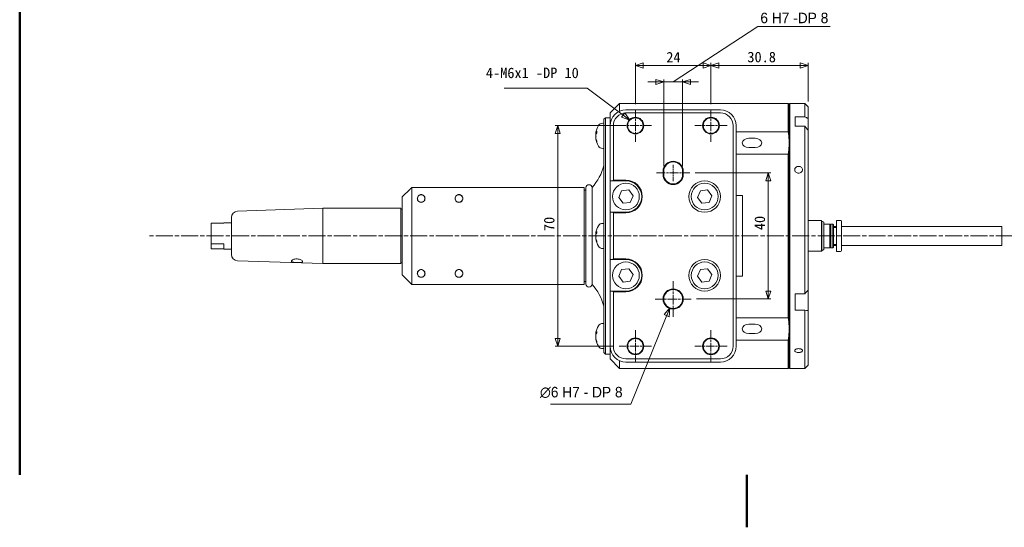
# Model space of a CAD drawing. Header units: millimetres. Extents: x 0 to 495, y 0 to 350.
# Tile 1 of 4: x 17 to 329, y 0 to 161. Entities that reach past the tile are written whole.
import ezdxf

# ---------------------------------------------------------------- set-up
doc = ezdxf.new("R2010")
doc.units = ezdxf.units.MM
doc.header["$LTSCALE"] = 1.666667
doc.linetypes.add('CHAIN', pattern=[0.3543, 0.2362, -0.0295, 0.0591, -0.0295])
doc.layers.get('0').update_dxf_attribs({"lineweight": 18})
for name, color, linetype, lineweight in [('中心線(ISO)', 7, 'CHAIN', 9), ('可見邊線(ISO)', 7, 'Continuous', 9), ('圖框_0', 7, 'Continuous', 50), ('標註(ISO)', 7, 'Continuous', 9)]:
    doc.layers.add(name, color=color, linetype=linetype, lineweight=lineweight)
doc.dimstyles.new('標註', dxfattribs={"dimscale": 1.666667, "dimtxt": 2, "dimasz": 1.5, "dimexe": 0.5, "dimexo": 1, "dimgap": 0.5, "dimtad": 1, "dimdec": 3, "dimrnd": 1e-08, "dimdsep": 46, "dimtxsty": 'Standard', "dimblk": 'Filled-1', "dimcen": 0.09, "dimdle": 5, "dimclrd": 3, "dimclre": 3, "dimclrt": 3, "dimazin": 2, "dimtfac": 1, "dimtdec": 3, "dimtmove": 0, "dimatfit": 3, "dimldrblk": 'Filled-1', "dimfxl": 0, "dimtolj": 1, "dimlwd": 9, "dimlwe": 9, "dimarcsym": 0})
doc.dimstyles.new('標註$7', dxfattribs={"dimscale": 1.666667, "dimtxt": 2, "dimasz": 1.6, "dimexe": 0.5, "dimexo": 1, "dimgap": 0.5, "dimtad": 1, "dimdec": 3, "dimrnd": 1e-08, "dimdsep": 46, "dimtxsty": 'Standard', "dimblk": 'Filled-1', "dimcen": 0.09, "dimdle": 5, "dimclrd": 3, "dimclre": 3, "dimclrt": 3, "dimazin": 2, "dimtfac": 1, "dimtdec": 3, "dimtmove": 0, "dimatfit": 3, "dimldrblk": 'Filled-1', "dimfxl": 0, "dimtolj": 1, "dimlwd": 9, "dimlwe": 9, "dimarcsym": 0})

# ---------------------------------------------------------------- blocks, each defined once
blk = doc.blocks.new('Borders Default Border')
at = {"layer": '圖框_0', "flags": 128}
for points in [[(10, 10), (10, 200)], [(148.5, 0), (148.5, 10)]]:
    blk.add_lwpolyline(points, dxfattribs=at)
blk = doc.blocks.new('Filled-1')
at = {"color": 0}
for p, q in [((0, 0), (-1, 0.33)), ((-1, 0.33), (-1, -0.33)), ((-1, 0), (0, 0)), ((-1, -0.33), (0, 0))]:
    blk.add_line(p, q, dxfattribs=at)
at = {"color": 0, "flags": 128}
blk.add_lwpolyline([(-1, -0.33), (0, 0)], dxfattribs=at)
at = {"color": 0}
blk.add_solid([(-1, -0.33), (0, 0), (-1, 0.33), (-1, -0.33)], dxfattribs=at)
blk = doc.blocks.new('*D33')
at = {"layer": 'Defpoints', "color": 0, "linetype": 'Continuous'}
for p in [(209.12, 127.41), (187.45, 57.41), (206.96, 57.41)]:
    blk.add_point(p, dxfattribs=at)
at = {"layer": '標註(ISO)', "color": 3, "linetype": 'Continuous', "lineweight": 9}
for p, q in [((207.45, 127.41), (186.62, 127.41)), ((187.45, 124.91), (187.45, 59.91)), ((205.3, 57.41), (186.62, 57.41))]:
    blk.add_line(p, q, dxfattribs=at)
at = {"layer": '標註(ISO)', "color": 3, "linetype": 'Continuous', "lineweight": 9, "xscale": 2.5, "yscale": 2.5, "zscale": 2.5}
for p, rotation in [((187.45, 127.41), 90), ((187.45, 57.41), 270)]:
    blk.add_blockref('Filled-1', p, dxfattribs=dict(at, rotation=rotation))
at = {"layer": '標註(ISO)', "color": 3, "linetype": 'Continuous', "lineweight": 9, "insert": (184.77, 93.95), "char_height": 3.333, "attachment_point": 4, "rotation": 90}
blk.add_mtext('\\A1;70', dxfattribs=at)
blk = doc.blocks.new('*D34')
at = {"layer": 'Defpoints', "color": 0, "linetype": 'Continuous'}
for p in [(236.12, 146.45), (212.12, 132.57), (236.12, 132.57)]:
    blk.add_point(p, dxfattribs=at)
at = {"layer": '標註(ISO)', "color": 3, "linetype": 'Continuous', "lineweight": 9}
for p, q in [((212.12, 134.23), (212.12, 147.28)), ((236.12, 134.23), (236.12, 147.28)), ((214.62, 146.45), (233.62, 146.45))]:
    blk.add_line(p, q, dxfattribs=at)
at = {"layer": '標註(ISO)', "color": 3, "linetype": 'Continuous', "lineweight": 9, "xscale": 2.5, "yscale": 2.5, "zscale": 2.5, "rotation": 180}
blk.add_blockref('Filled-1', (212.12, 146.45), dxfattribs=at)
at = {"layer": '標註(ISO)', "color": 3, "linetype": 'Continuous', "lineweight": 9, "xscale": 2.5, "yscale": 2.5, "zscale": 2.5}
blk.add_blockref('Filled-1', (236.12, 146.45), dxfattribs=at)
at = {"layer": '標註(ISO)', "color": 3, "linetype": 'Continuous', "lineweight": 9, "insert": (221.93, 149.1), "char_height": 3.333, "attachment_point": 4}
blk.add_mtext('\\A1;24', dxfattribs=at)
blk = doc.blocks.new('*D35')
at = {"layer": 'Defpoints', "color": 0, "linetype": 'Continuous'}
for p in [(229.4, 112.41), (229.82, 72.41), (254.32, 72.41)]:
    blk.add_point(p, dxfattribs=at)
at = {"layer": '標註(ISO)', "color": 3, "linetype": 'Continuous', "lineweight": 9}
for p, q in [((231.07, 112.41), (255.16, 112.41)), ((254.32, 109.91), (254.32, 74.91)), ((231.49, 72.41), (255.16, 72.41))]:
    blk.add_line(p, q, dxfattribs=at)
at = {"layer": '標註(ISO)', "color": 3, "linetype": 'Continuous', "lineweight": 9, "xscale": 2.5, "yscale": 2.5, "zscale": 2.5}
for p, rotation in [((254.32, 112.41), 90), ((254.32, 72.41), 270)]:
    blk.add_blockref('Filled-1', p, dxfattribs=dict(at, rotation=rotation))
at = {"layer": '標註(ISO)', "color": 3, "linetype": 'Continuous', "lineweight": 9, "insert": (251.63, 94.24), "char_height": 3.333, "attachment_point": 4, "rotation": 90}
blk.add_mtext('\\A1;40', dxfattribs=at)
blk = doc.blocks.new('*D56')
at = {"layer": 'Defpoints', "color": 0, "linetype": 'Continuous'}
for p in [(266.92, 146.45), (236.12, 132.57), (266.92, 133.41)]:
    blk.add_point(p, dxfattribs=at)
at = {"layer": '標註(ISO)', "color": 3, "linetype": 'Continuous', "lineweight": 9}
for p, q in [((236.12, 134.23), (236.12, 147.28)), ((266.92, 135.07), (266.92, 147.28)), ((238.62, 146.45), (264.42, 146.45))]:
    blk.add_line(p, q, dxfattribs=at)
at = {"layer": '標註(ISO)', "color": 3, "linetype": 'Continuous', "lineweight": 9, "xscale": 2.5, "yscale": 2.5, "zscale": 2.5, "rotation": 180}
blk.add_blockref('Filled-1', (236.12, 146.45), dxfattribs=at)
at = {"layer": '標註(ISO)', "color": 3, "linetype": 'Continuous', "lineweight": 9, "xscale": 2.5, "yscale": 2.5, "zscale": 2.5}
blk.add_blockref('Filled-1', (266.92, 146.45), dxfattribs=at)
at = {"layer": '標註(ISO)', "color": 3, "linetype": 'Continuous', "lineweight": 9, "insert": (247.67, 149.14), "char_height": 3.333, "attachment_point": 4}
blk.add_mtext('\\A1;30.8', dxfattribs=at)
blk = doc.blocks.new('*D57')
at = {"layer": 'Defpoints', "color": 0, "linetype": 'Continuous'}
for p in [(227.12, 141.24), (221.12, 112.91), (227.12, 112.91)]:
    blk.add_point(p, dxfattribs=at)
at = {"layer": '標註(ISO)', "color": 3, "linetype": 'Continuous', "lineweight": 9}
for p, q in [((224.12, 141.24), (250.97, 158.82)), ((250.97, 158.82), (273.95, 158.82)), ((218.62, 141.24), (216.12, 141.24)), ((221.12, 114.57), (221.12, 142.07)), ((221.12, 141.24), (227.12, 141.24)), ((221.12, 141.24), (227.12, 141.24)), ((227.12, 114.57), (227.12, 142.07)), ((229.62, 141.24), (232.12, 141.24))]:
    blk.add_line(p, q, dxfattribs=at)
at = {"layer": '標註(ISO)', "color": 3, "linetype": 'Continuous', "lineweight": 9, "xscale": 2.5, "yscale": 2.5, "zscale": 2.5}
blk.add_blockref('Filled-1', (221.12, 141.24), dxfattribs=at)
at = {"layer": '標註(ISO)', "color": 3, "linetype": 'Continuous', "lineweight": 9, "xscale": 2.5, "yscale": 2.5, "zscale": 2.5, "rotation": 180}
blk.add_blockref('Filled-1', (227.12, 141.24), dxfattribs=at)
at = {"layer": '標註(ISO)', "color": 3, "linetype": 'Continuous', "lineweight": 9, "insert": (251.8, 161.53), "char_height": 3.3333, "attachment_point": 4}
blk.add_mtext('\\A1;\\f新細明體|b0|i0;6 H7 -DP 8', dxfattribs=at)

msp = doc.modelspace()

# ---------------------------------------------------------------- linework, layer by layer
at = {"layer": '中心線(ISO)', "linetype": 'CHAIN', "ltscale": 6.878496}
for p, q in [((212.1216, 132.5654), (212.1216, 122.2484)), ((236.1216, 132.5654), (236.1216, 122.2484)), ((217.2801, 127.4069), (206.9631, 127.4069)), ((241.2801, 127.4069), (230.9631, 127.4069)), ((212.1216, 62.5654), (212.1216, 52.2484)), ((236.1216, 62.5654), (236.1216, 52.2484)), ((217.2801, 57.4069), (206.9631, 57.4069)), ((241.2801, 57.4069), (230.9631, 57.4069))]:
    msp.add_line(p, q, dxfattribs=at)
at = {"layer": '中心線(ISO)', "linetype": 'CHAIN', "ltscale": 3.444643}
msp.add_line((224.1216, 109.8235), (224.1216, 114.9902), dxfattribs=at)
at = {"layer": '中心線(ISO)', "linetype": 'CHAIN', "ltscale": 7.044955}
msp.add_line((218.8383, 112.4069), (229.405, 112.4069), dxfattribs=at)
at = {"layer": '中心線(ISO)', "linetype": 'CHAIN', "ltscale": 13.688964}
msp.add_line((331.9823, 92.4069), (57.1877, 92.4069), dxfattribs=at)
at = {"layer": '中心線(ISO)', "linetype": 'CHAIN', "ltscale": 7.600559}
for p, q in [((224.1216, 78.1069), (224.1216, 66.7069)), ((229.8216, 72.4069), (218.4216, 72.4069))]:
    msp.add_line(p, q, dxfattribs=at)
at = {"layer": '可見邊線(ISO)'}
for p, q in [((204.1216, 131.4069), (207.1216, 134.4069)), ((207.1216, 134.4069), (207.1216, 131.9894)), ((207.1216, 134.4069), (260.6216, 134.4069)), ((260.6216, 125.4365), (260.6216, 134.4069)), ((260.9216, 134.1069), (260.6216, 134.4069)), ((260.9216, 134.2069), (261.1216, 134.4069)), ((261.1216, 134.4069), (261.1216, 50.4069)), ((265.9216, 134.4069), (261.1216, 134.4069)), ((265.9216, 130.1883), (265.9216, 134.4069)), ((266.9216, 133.4069), (265.9216, 134.4069)), ((204.1216, 127.4069), (204.1216, 131.4069)), ((239.1216, 132.4069), (209.1216, 132.4069)), ((209.1216, 131.4069), (239.1216, 131.4069)), ((260.9216, 50.6069), (260.9216, 134.2069)), ((266.9216, 133.4069), (266.9216, 129.6074)), ((201.737, 128.1568), (202.1216, 128.1569)), ((202.1216, 129.4069), (202.6216, 129.9069)), ((202.1216, 55.4069), (202.1216, 129.4069)), ((202.6216, 129.9069), (202.6216, 54.9069)), ((204.1216, 129.9069), (202.6216, 129.9069)), ((262.8216, 130.1883), (262.8216, 127.1854)), ((262.8216, 130.1883), (265.9216, 130.1883)), ((266.9216, 129.6074), (266.9216, 125.9349)), ((199.525, 125.0342), (199.5304, 125.0337)), ((199.8402, 125.575), (199.8402, 125.1228)), ((204.1216, 127.4069), (204.1216, 109.9069)), ((205.1216, 110.1069), (205.1216, 127.4069)), ((243.1216, 127.4069), (243.1216, 57.4069)), ((244.1216, 57.4069), (244.1216, 127.4069)), ((244.1216, 125.4365), (260.6216, 125.4365)), ((265.9216, 127.1854), (262.8216, 127.1854)), ((265.9216, 74.0611), (265.9216, 127.1854)), ((266.9216, 125.9349), (266.9216, 75.1697)), ((199.525, 123.2795), (199.5924, 123.2854)), ((199.5315, 124.914), (199.7078, 124.8986)), ((199.5315, 123.3997), (199.5643, 123.4025)), ((199.8402, 122.5756), (199.8402, 122.2743)), ((250.1216, 123.3781), (248.1216, 123.3781)), ((201.737, 120.1569), (202.1216, 120.1569)), ((248.1216, 120.4083), (250.1216, 120.4083)), ((260.6216, 118.3499), (244.1216, 118.3499)), ((260.6216, 66.4638), (260.6216, 118.3499)), ((220.9216, 112.9069), (220.9216, 111.9069)), ((221.1216, 111.9069), (221.1216, 112.9069)), ((227.1216, 112.9069), (227.1216, 111.9069)), ((227.3216, 111.9069), (227.3216, 112.9069)), ((204.1216, 109.9069), (204.9216, 109.9069)), ((204.1216, 99.9069), (204.1216, 109.9069)), ((205.1216, 110.1069), (204.9216, 109.9069)), ((204.9216, 109.9069), (209.1216, 109.9069)), ((209.1216, 110.1069), (205.1216, 110.1069)), ((140.6216, 107.2819), (138.1216, 104.7819)), ((141.1216, 107.7737), (141.1216, 77.04)), ((141.1216, 107.7737), (162.9216, 107.7737)), ((162.9135, 107.7737), (162.9216, 107.7819)), ((162.9216, 107.7819), (162.9216, 107.7737)), ((195.8716, 107.7819), (162.9216, 107.7819)), ((195.8716, 107.7819), (195.8716, 77.0319)), ((196.3716, 106.9069), (195.8716, 106.9069)), ((196.3716, 107.6569), (196.3716, 77.1569)), ((198.3716, 77.0319), (198.3716, 107.7819)), ((198.3831, 107.7819), (198.3716, 107.7819)), ((198.3831, 77.0319), (198.3831, 107.7819)), ((206.828, 104.6378), (207.7418, 106.7587)), ((207.7418, 106.7587), (210.0354, 107.0278)), ((210.0354, 107.0278), (211.4153, 105.176)), ((231.828, 104.6378), (232.7418, 106.7587)), ((232.7418, 106.7587), (235.0354, 107.0278)), ((235.0354, 107.0278), (236.4153, 105.176)), ((138.1216, 80.0319), (138.1216, 104.7819)), ((208.2079, 102.7859), (206.828, 104.6378)), ((211.4153, 105.176), (210.5015, 103.055)), ((233.2079, 102.7859), (231.828, 104.6378)), ((236.4153, 105.176), (235.5015, 103.055)), ((244.1216, 105.2131), (246.1216, 105.2131)), ((246.1216, 79.6006), (246.1216, 105.2131)), ((85.8027, 100.2485), (112.8716, 101.1819)), ((112.8716, 101.1819), (112.8716, 83.6319)), ((137.6216, 101.1819), (112.8716, 101.1819)), ((137.6216, 101.1819), (137.6216, 83.6319)), ((210.5015, 103.055), (208.2079, 102.7859)), ((235.5015, 103.055), (233.2079, 102.7859)), ((83.8716, 86.5641), (83.8716, 98.2496)), ((204.9216, 99.9069), (204.1216, 99.9069)), ((204.1216, 99.9069), (204.1216, 84.9069)), ((204.9216, 99.9069), (205.1216, 99.7069)), ((209.1216, 99.9069), (204.9216, 99.9069)), ((205.1216, 99.7069), (209.1216, 99.7069)), ((205.1216, 85.1069), (205.1216, 99.7069)), ((271.233, 97.2569), (266.9216, 97.2569)), ((271.233, 97.2569), (271.233, 87.5569)), ((271.3216, 97.1033), (271.233, 97.2569)), ((271.3216, 97.1033), (271.3216, 87.7105)), ((271.9216, 96.7569), (271.3216, 97.1033)), ((275.9216, 87.4569), (275.9216, 97.3569)), ((275.9216, 97.3569), (277.2216, 97.3569)), ((277.5216, 87.7569), (277.5216, 97.0569)), ((81.4716, 96.4461), (77.4716, 96.4461)), ((77.4716, 96.4461), (77.4716, 89.8751)), ((81.4716, 96.4461), (81.4716, 96.5819)), ((83.8716, 96.5819), (81.4716, 96.5819)), ((199.8402, 93.825), (199.8402, 93.3728)), ((201.737, 96.4068), (202.1216, 96.4069)), ((271.9216, 96.7569), (271.9216, 88.0569)), ((273.8716, 96.1569), (271.9216, 96.1569)), ((273.8716, 88.6569), (273.8716, 96.1569)), ((274.0216, 95.9569), (273.8716, 96.1569)), ((274.0216, 95.9569), (274.1716, 96.1569)), ((274.0216, 88.8569), (274.0216, 95.9569)), ((274.1716, 88.6569), (274.1716, 96.1569)), ((274.8216, 96.1569), (274.1716, 96.1569)), ((274.8216, 96.1569), (274.8216, 88.6569)), ((275.0216, 95.9569), (274.8216, 96.1569)), ((275.0216, 88.8569), (275.0216, 95.9569)), ((275.0216, 95.4069), (275.9216, 95.4069)), ((275.0216, 95.1069), (275.7216, 95.1069)), ((277.5216, 95.4069), (328.4716, 95.4069)), ((328.4716, 89.4069), (328.4716, 95.4069)), ((199.525, 93.2842), (199.5304, 93.2837)), ((199.525, 91.5295), (199.5924, 91.5354)), ((199.5315, 93.164), (199.7078, 93.1486)), ((199.5315, 91.6497), (199.5643, 91.6525)), ((199.8402, 90.8256), (199.8402, 90.5243)), ((77.4716, 88.3676), (77.4716, 89.8751)), ((77.4716, 89.8751), (81.4716, 89.8751)), ((81.4716, 88.3676), (77.4716, 88.3676)), ((81.4716, 88.2319), (81.4716, 89.8751)), ((83.8716, 88.2319), (81.4716, 88.2319)), ((201.737, 88.4069), (202.1216, 88.4069)), ((271.233, 87.5569), (266.9216, 87.5569)), ((271.3216, 87.7105), (271.233, 87.5569)), ((271.9216, 88.0569), (271.3216, 87.7105)), ((273.8716, 88.6569), (271.9216, 88.6569)), ((274.0216, 88.8569), (273.8716, 88.6569)), ((274.0216, 88.8569), (274.1716, 88.6569)), ((274.8216, 88.6569), (274.1716, 88.6569)), ((275.0216, 88.8569), (274.8216, 88.6569)), ((275.0216, 89.7069), (275.7216, 89.7069)), ((275.0216, 89.4069), (275.9216, 89.4069)), ((277.5216, 89.4069), (328.4716, 89.4069)), ((85.8027, 84.5653), (112.8716, 83.6319)), ((204.1216, 84.9069), (204.9216, 84.9069)), ((204.1216, 74.9069), (204.1216, 84.9069)), ((205.1216, 85.1069), (204.9216, 84.9069)), ((204.9216, 84.9069), (209.1216, 84.9069)), ((209.1216, 85.1069), (205.1216, 85.1069)), ((275.9216, 87.4569), (277.2216, 87.4569)), ((137.6216, 83.6319), (112.8716, 83.6319)), ((206.828, 79.6378), (207.7418, 81.7587)), ((207.7418, 81.7587), (210.0354, 82.0278)), ((210.0354, 82.0278), (211.4153, 80.176)), ((231.828, 79.6378), (232.7418, 81.7587)), ((232.7418, 81.7587), (235.0354, 82.0278)), ((235.0354, 82.0278), (236.4153, 80.176)), ((138.1216, 80.0319), (140.6216, 77.5319)), ((208.2079, 77.7859), (206.828, 79.6378)), ((211.4153, 80.176), (210.5015, 78.055)), ((233.2079, 77.7859), (231.828, 79.6378)), ((236.4153, 80.176), (235.5015, 78.055)), ((246.1216, 79.6006), (244.1216, 79.6006)), ((162.9216, 77.04), (141.1216, 77.04)), ((162.9135, 77.04), (162.9216, 77.0319)), ((162.9216, 77.04), (162.9216, 77.0319)), ((195.8716, 77.0319), (162.9216, 77.0319)), ((196.3716, 77.9069), (195.8716, 77.9069)), ((198.3831, 77.0319), (198.3716, 77.0319)), ((210.5015, 78.055), (208.2079, 77.7859)), ((235.5015, 78.055), (233.2079, 77.7859)), ((266.9216, 75.1697), (266.9216, 68.8088)), ((204.9216, 74.9069), (204.1216, 74.9069)), ((204.1216, 74.9069), (204.1216, 57.4069)), ((204.9216, 74.9069), (205.1216, 74.7069)), ((209.1216, 74.9069), (204.9216, 74.9069)), ((205.1216, 74.7069), (209.1216, 74.7069)), ((205.1216, 57.4069), (205.1216, 74.7069)), ((262.8216, 74.0611), (262.8216, 68.8601)), ((262.8216, 74.0611), (265.9216, 74.0611)), ((265.9216, 68.8601), (262.8216, 68.8601)), ((265.9216, 50.4069), (265.9216, 68.8601)), ((266.9216, 68.8088), (266.9216, 51.4069)), ((244.1216, 66.4638), (260.6216, 66.4638)), ((201.737, 64.6568), (202.1216, 64.6569)), ((250.1216, 64.4054), (248.1216, 64.4054)), ((199.525, 61.5342), (199.5304, 61.5337)), ((199.525, 59.7795), (199.5924, 59.7854)), ((199.5315, 61.414), (199.7078, 61.3986)), ((199.5315, 59.8997), (199.5643, 59.9025)), ((199.8402, 62.075), (199.8402, 61.6228)), ((248.1216, 61.4356), (250.1216, 61.4356)), ((199.8402, 59.0756), (199.8402, 58.7743)), ((201.737, 56.6569), (202.1216, 56.6569)), ((204.1216, 53.4069), (204.1216, 57.4069)), ((260.6216, 59.3772), (244.1216, 59.3772)), ((260.6216, 50.4069), (260.6216, 59.3772)), ((202.1216, 55.4069), (202.6216, 54.9069)), ((204.1216, 54.9069), (202.6216, 54.9069)), ((204.1216, 53.4069), (207.1216, 50.4069)), ((239.1216, 53.4069), (209.1216, 53.4069)), ((207.1216, 52.8243), (207.1216, 50.4069)), ((207.1216, 50.4069), (260.6216, 50.4069)), ((209.1216, 52.4069), (239.1216, 52.4069)), ((260.9216, 50.7069), (260.6216, 50.4069)), ((260.9216, 50.6069), (261.1216, 50.4069)), ((265.9216, 50.4069), (261.1216, 50.4069)), ((266.9216, 51.4069), (265.9216, 50.4069))]:
    msp.add_line(p, q, dxfattribs=at)
for centre, radius in [((212.1216, 127.4069), 2.6585), ((212.1216, 127.4069), 2.4585), ((236.1216, 127.4069), 2.6585), ((236.1216, 127.4069), 2.4585), ((234.1216, 104.9069), 5), ((209.1216, 104.9069), 4.25), ((234.1216, 104.9069), 4.25), ((144.1216, 104.2819), 1.1933), ((156.1216, 104.2819), 1.1933), ((234.1216, 79.9069), 5), ((144.1216, 80.5319), 1.1933), ((156.1216, 80.5319), 1.1933), ((209.1216, 79.9069), 4.25), ((234.1216, 79.9069), 4.25), ((224.1216, 72.4069), 3.2), ((224.1216, 72.4069), 3), ((212.1216, 57.4069), 2.6585), ((212.1216, 57.4069), 2.4585), ((236.1216, 57.4069), 2.6585), ((236.1216, 57.4069), 2.4585)]:
    msp.add_circle(centre, radius, dxfattribs=at)
for centre, radius, start, end in [((209.1216, 127.4069), 5, 90, 180), ((209.1216, 127.4069), 4, 90, 180), ((239.1216, 127.4069), 5, 0, 90), ((239.1216, 127.4069), 4, 0, 90), ((201.7373, 126.5568), 1.6, 90.01, 148.551998), ((205.6616, 124.1569), 6.2, 148.551998, 171.688515), ((205.6616, 124.1569), 6.2, 188.311485, 211.448002), ((201.7373, 121.7569), 1.6, 211.448002, 269.99), ((224.1216, 112.9069), 3.2, 0, 180), ((224.1216, 112.9069), 3, 0, 180), ((185.6307, 119.1433), 17.0795, 318.301355, 344.915529), ((209.1216, 104.9069), 5.2, 270, 90), ((209.1216, 104.9069), 5, 270, 90), ((224.1216, 111.9069), 3.2, 180, 0), ((224.1216, 111.9069), 3, 180, 0), ((197.3716, 107.6569), 1, 0, 180), ((85.8716, 98.2496), 2, 91.974934, 180), ((137.8716, 101.1819), 0.25, 180, 0), ((277.2216, 97.0569), 0.3, 0, 90), ((205.6616, 92.4069), 6.2, 148.551998, 171.688515), ((201.7373, 94.8068), 1.6, 90.01, 148.551998), ((275.7216, 95.3069), 0.2, 270, 0), ((205.6616, 92.4069), 6.2, 188.311485, 211.448002), ((201.7373, 90.0069), 1.6, 211.448002, 269.99), ((275.7216, 89.5069), 0.2, 0, 90), ((277.2216, 87.7569), 0.3, 270, 0), ((85.8716, 86.5641), 2, 180, 268.025066), ((209.1216, 79.9069), 5.2, 270, 90), ((209.1216, 79.9069), 5, 270, 90), ((137.8716, 83.6319), 0.25, 0, 180), ((197.3716, 77.1569), 1, 180, 0), ((185.6307, 65.6704), 17.0795, 15.084471, 41.698645), ((205.6616, 60.6569), 6.2, 148.551998, 171.688515), ((201.7373, 63.0568), 1.6, 90.01, 148.551998), ((205.6616, 60.6569), 6.2, 188.311485, 211.448002), ((201.7373, 58.2569), 1.6, 211.448002, 269.99), ((209.1216, 57.4069), 5, 180, 270), ((209.1216, 57.4069), 4, 180, 270), ((239.1216, 57.4069), 4, 270, 0), ((239.1216, 57.4069), 5, 270, 0)]:
    msp.add_arc(centre, radius, start, end, dxfattribs=at)
for centre, major_axis, ratio, start_param, end_param in [((205.4951, 123.9358), (-4.8915, 3.6869), 0.95748134, 0.3676272, 0.46499262), ((205.4951, 124.2782), (-3.607, -4.9506), 0.97664675, 5.09583125, 5.19319668), ((198.6389, 125.3394), (-1.4606, 0.0616), 0.14858477, 2.2419008, 2.24462354), ((205.6332, 123.8983), (-6.1543, 0.6766), 0.60333987, 5.99524258, 6.17261825), ((205.6332, 124.433), (-6.1589, -0.6341), 0.52516541, 5.87498738, 6.05236305), ((205.4951, 123.2383), (-6.027, 1.0931), 0.23038184, 0.20190192, 0.29926735), ((198.6389, 123.7468), (1.4606, 0.2555), 0.01908421, 0.8438034, 0.90262096), ((205.4951, 125.0938), (-6.0307, -1.0723), 0.1265205, 0.13765271, 0.23501814), ((205.6332, 124.3537), (-6.1278, -0.8852), 0.79270731, 5.98977948, 5.99236564), ((205.6332, 123.9601), (-6.1278, 0.8852), 0.79270731, 0.29081967, 0.46819534), ((205.6332, 124.3282), (-6.1079, -1.0137), 0.84652535, 0.03723065, 0.21460632), ((248.1216, 121.8932), (-2.1, 0), 0.70710678, 4.71238898, 7.85398163), ((250.1216, 121.8932), (2.1, 0), 0.70710678, 4.71238898, 7.85398163), ((205.4951, 92.1858), (-4.8915, 3.6869), 0.95748134, 0.3676272, 0.46499262), ((205.4951, 92.5282), (-3.607, -4.9506), 0.97664675, 5.09583125, 5.19319668), ((205.6332, 92.1483), (-6.1543, 0.6766), 0.60333987, 5.99524258, 6.17261825), ((198.6389, 93.5894), (-1.4606, 0.0616), 0.14858477, 2.2419008, 2.24462354), ((205.4951, 91.4883), (-6.027, 1.0931), 0.23038184, 0.20190192, 0.29926735), ((198.6389, 91.9968), (1.4606, 0.2555), 0.01908421, 0.8438034, 0.90262096), ((205.4951, 93.3438), (-6.0307, -1.0723), 0.1265205, 0.13765271, 0.23501814), ((205.6332, 92.683), (-6.1589, -0.6341), 0.52516541, 5.87498738, 6.05236305), ((205.6332, 92.6037), (-6.1278, -0.8852), 0.79270731, 5.98977948, 5.99236564), ((205.6332, 92.2101), (-6.1278, 0.8852), 0.79270731, 0.29081967, 0.46819534), ((205.6332, 92.5782), (-6.1079, -1.0137), 0.84652535, 0.03723065, 0.21460632), ((248.1216, 62.9205), (-2.1, 0), 0.70710678, 4.71238898, 7.85398163), ((250.1216, 62.9205), (2.1, 0), 0.70710678, 4.71238898, 7.85398163), ((205.4951, 60.4358), (-4.8915, 3.6869), 0.95748134, 0.3676272, 0.46499262), ((205.4951, 60.7782), (-3.607, -4.9506), 0.97664675, 5.09583125, 5.19319668), ((198.6389, 61.8394), (-1.4606, 0.0616), 0.14858477, 2.2419008, 2.24462354), ((205.4951, 59.7383), (-6.027, 1.0931), 0.23038184, 0.20190192, 0.29926735), ((198.6389, 60.2468), (1.4606, 0.2555), 0.01908421, 0.8438034, 0.90262096), ((205.4951, 61.5938), (-6.0307, -1.0723), 0.1265205, 0.13765271, 0.23501814), ((205.6332, 60.3983), (-6.1543, 0.6766), 0.60333987, 5.99524258, 6.17261825), ((205.6332, 60.933), (-6.1589, -0.6341), 0.52516541, 5.87498738, 6.05236305), ((205.6332, 60.8537), (-6.1278, -0.8852), 0.79270731, 5.98977948, 5.99236564), ((205.6332, 60.4601), (-6.1278, 0.8852), 0.79270731, 0.29081967, 0.46819534), ((205.6332, 60.8282), (-6.1079, -1.0137), 0.84652535, 0.03723065, 0.21460632)]:
    msp.add_ellipse(centre, major_axis=major_axis, ratio=ratio, start_param=start_param, end_param=end_param, dxfattribs=at)
for points in [[(266.9216, 129.6074), (266.5591, 129.8537), (266.2187, 130.0529), (265.9216, 130.1883)], [(199.8402, 125.575), (199.8402, 125.5837), (199.8432, 125.5935), (199.8482, 125.6015)], [(265.9216, 127.1854), (266.2187, 126.7703), (266.559, 126.3447), (266.9216, 125.9349)], [(199.8482, 122.2366), (199.8432, 122.2482), (199.8402, 122.2621), (199.8402, 122.2743)], [(199.8402, 93.825), (199.8402, 93.8337), (199.8432, 93.8435), (199.8482, 93.8515)], [(199.8482, 90.4866), (199.8432, 90.4982), (199.8402, 90.5121), (199.8402, 90.5243)], [(266.9216, 75.1697), (266.5591, 74.8388), (266.2187, 74.4623), (265.9216, 74.0611)], [(265.9216, 68.8601), (266.2187, 68.7768), (266.559, 68.761), (266.9216, 68.8088)], [(199.8402, 62.075), (199.8402, 62.0837), (199.8432, 62.0935), (199.8482, 62.1015)], [(199.8482, 58.7366), (199.8432, 58.7482), (199.8402, 58.7621), (199.8402, 58.7743)]]:
    msp.add_open_spline(points, degree=3, dxfattribs=at)
for points, knots in [([(199.5615, 124.9805), (199.554, 124.9556), (199.5468, 124.9355), (199.5351, 124.9134), (199.5307, 124.9114), (199.5255, 124.9234), (199.5243, 124.938), (199.5256, 124.9829), (199.528, 125.0133), (199.5339, 125.0661), (199.5367, 125.0883), (199.54, 125.112)], [0, 0, 0, 0, 0.0128199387, 0.0128199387, 0.0256398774, 0.0256398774, 0.0382411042, 0.0382411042, 0.0508423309, 0.0508423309, 0.0583447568, 0.0583447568, 0.0583447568, 0.0583447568]), ([(199.54, 125.1311), (199.5373, 125.1164), (199.535, 125.1033), (199.5291, 125.0688), (199.5262, 125.0506), (199.5247, 125.0367), (199.5247, 125.0343), (199.5251, 125.0343)], [0.0197336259, 0.0197336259, 0.0197336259, 0.0197336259, 0.0258145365, 0.0258145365, 0.0384016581, 0.0384016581, 0.0450254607, 0.0450254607, 0.0450254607, 0.0450254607]), ([(199.54, 124.0307), (199.5373, 124.0457), (199.535, 124.062), (199.5291, 124.1134), (199.5262, 124.1551), (199.5242, 124.2423), (199.525, 124.2878), (199.5295, 124.3707), (199.5335, 124.4135), (199.5444, 124.489), (199.5513, 124.5217), (199.5595, 124.5493), (199.5605, 124.5525), (199.5615, 124.5557)], [0.0197336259, 0.0197336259, 0.0197336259, 0.0197336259, 0.0258145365, 0.0258145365, 0.0384016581, 0.0384016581, 0.0509887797, 0.0509887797, 0.0636945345, 0.0636945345, 0.0764002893, 0.0764002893, 0.0781393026, 0.0781393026, 0.0781393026, 0.0781393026]), ([(199.5268, 124.1568), (199.5261, 124.1432), (199.5256, 124.1292), (199.5242, 124.0714), (199.525, 124.0259), (199.5287, 123.9568), (199.531, 123.9284), (199.534, 123.9013)], [0.0343027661, 0.0343027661, 0.0343027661, 0.0343027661, 0.0384016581, 0.0384016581, 0.0509887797, 0.0509887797, 0.0594981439, 0.0594981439, 0.0594981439, 0.0594981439]), ([(199.5268, 123.2606), (199.5261, 123.2653), (199.5256, 123.2693), (199.5242, 123.2814), (199.525, 123.2815), (199.5295, 123.2667), (199.5335, 123.2505), (199.5444, 123.2026), (199.5513, 123.171), (199.5595, 123.1324), (199.5605, 123.1276), (199.5615, 123.1228)], [0.0343027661, 0.0343027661, 0.0343027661, 0.0343027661, 0.0384016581, 0.0384016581, 0.0509887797, 0.0509887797, 0.0636945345, 0.0636945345, 0.0764002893, 0.0764002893, 0.0781393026, 0.0781393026, 0.0781393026, 0.0781393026]), ([(199.5615, 124.8985), (199.554, 124.8646), (199.5468, 124.8234), (199.5351, 124.7361), (199.5307, 124.69), (199.5255, 124.6063), (199.5243, 124.5631), (199.5256, 124.486), (199.528, 124.4521), (199.5324, 124.4217), (199.5332, 124.417), (199.534, 124.4125)], [0, 0, 0, 0, 0.0128199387, 0.0128199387, 0.0256398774, 0.0256398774, 0.0382411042, 0.0382411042, 0.0508423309, 0.0508423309, 0.053235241, 0.053235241, 0.053235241, 0.053235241]), ([(199.5615, 123.4152), (199.554, 123.4491), (199.5468, 123.4903), (199.5351, 123.5776), (199.5307, 123.6237), (199.5255, 123.7074), (199.5243, 123.7507), (199.5256, 123.8277), (199.528, 123.8616), (199.5339, 123.9024), (199.5367, 123.9161), (199.54, 123.927)], [0, 0, 0, 0, 0.0128199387, 0.0128199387, 0.0256398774, 0.0256398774, 0.0382411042, 0.0382411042, 0.0508423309, 0.0508423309, 0.0583447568, 0.0583447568, 0.0583447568, 0.0583447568]), ([(199.5315, 123.3996), (199.5302, 123.3995), (199.529, 123.3984), (199.5255, 123.3903), (199.5243, 123.3758), (199.5255, 123.3337), (199.5274, 123.3081), (199.5304, 123.28)], [0.0211187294, 0.0211187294, 0.0211187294, 0.0211187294, 0.0256398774, 0.0256398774, 0.0382411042, 0.0382411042, 0.0492196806, 0.0492196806, 0.0492196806, 0.0492196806]), ([(262.6921, 113.4069), (262.6921, 113.5406), (262.723, 113.6827), (262.8485, 113.9433), (262.9431, 114.0619), (263.1614, 114.2487), (263.2997, 114.3294), (263.6026, 114.4364), (263.7673, 114.4626), (263.9216, 114.4626), (264.076, 114.4626), (264.2407, 114.4364), (264.5436, 114.3294), (264.6819, 114.2487), (264.9002, 114.0619), (264.9948, 113.9433), (265.1203, 113.6827), (265.1511, 113.5406), (265.1511, 113.4069)], [0.555797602, 0.555797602, 0.555797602, 0.555797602, 0.602114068, 0.602114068, 0.648430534, 0.648430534, 0.694747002, 0.694747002, 0.741063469, 0.741063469, 0.741063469, 0.787379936, 0.787379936, 0.833696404, 0.833696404, 0.88001287, 0.88001287, 0.926329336, 0.926329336, 0.926329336, 0.926329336]), ([(265.1511, 113.4069), (265.1511, 113.2732), (265.1203, 113.1301), (264.9948, 112.866), (264.9002, 112.7451), (264.6819, 112.5538), (264.5436, 112.4706), (264.2407, 112.3603), (264.076, 112.3331), (263.7673, 112.3331), (263.6026, 112.3603), (263.2997, 112.4706), (263.1614, 112.5538), (262.9431, 112.7451), (262.8485, 112.866), (262.723, 113.1301), (262.6921, 113.2732), (262.6921, 113.4069)], [0.185265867, 0.185265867, 0.185265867, 0.185265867, 0.231582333, 0.231582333, 0.2778988, 0.2778988, 0.324215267, 0.324215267, 0.370531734, 0.370531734, 0.416848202, 0.416848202, 0.463164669, 0.463164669, 0.509481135, 0.509481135, 0.555797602, 0.555797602, 0.555797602, 0.555797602]), ([(144.1216, 103.0524), (143.971, 103.0524), (143.8151, 103.0819), (143.537, 103.19), (143.4146, 103.2682), (143.1699, 103.4789), (143.0598, 103.6371), (142.9209, 103.9635), (142.8921, 104.1316), (142.8921, 104.4525), (142.929, 104.6316), (143.0815, 104.9622), (143.1959, 105.114), (143.4353, 105.3083), (143.5483, 105.3787), (143.7465, 105.4549), (143.8173, 105.4755), (143.9655, 105.5037), (144.0429, 105.5114), (144.2004, 105.5114), (144.2778, 105.5037), (144.426, 105.4755), (144.4968, 105.4549), (144.695, 105.3787), (144.808, 105.3083), (145.0474, 105.114), (145.1618, 104.9622), (145.3143, 104.6316), (145.3511, 104.4525), (145.3511, 104.1316), (145.3224, 103.9635), (145.1835, 103.6371), (145.0734, 103.4789), (144.8287, 103.2682), (144.7063, 103.19), (144.4282, 103.0819), (144.2723, 103.0524), (144.1216, 103.0524)], [0, 0, 0, 0, 0.045184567, 0.045184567, 0.090369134, 0.090369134, 0.161323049, 0.161323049, 0.232276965, 0.232276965, 0.312891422, 0.312891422, 0.39350588, 0.39350588, 0.440772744, 0.440772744, 0.464406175, 0.464406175, 0.488039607, 0.488039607, 0.511673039, 0.511673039, 0.535306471, 0.535306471, 0.582573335, 0.582573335, 0.663187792, 0.663187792, 0.74380225, 0.74380225, 0.814756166, 0.814756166, 0.885710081, 0.885710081, 0.930894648, 0.930894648, 0.976079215, 0.976079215, 0.976079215, 0.976079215]), ([(156.1216, 103.0524), (155.971, 103.0524), (155.8151, 103.0819), (155.537, 103.19), (155.4146, 103.2682), (155.1699, 103.4789), (155.0598, 103.6371), (154.9209, 103.9635), (154.8921, 104.1316), (154.8921, 104.4525), (154.929, 104.6316), (155.0815, 104.9622), (155.1959, 105.114), (155.4353, 105.3083), (155.5483, 105.3787), (155.7465, 105.4549), (155.8173, 105.4755), (155.9655, 105.5037), (156.0429, 105.5114), (156.2004, 105.5114), (156.2778, 105.5037), (156.426, 105.4755), (156.4968, 105.4549), (156.695, 105.3787), (156.808, 105.3083), (157.0474, 105.114), (157.1618, 104.9622), (157.3143, 104.6316), (157.3511, 104.4525), (157.3511, 104.1316), (157.3224, 103.9635), (157.1835, 103.6371), (157.0734, 103.4789), (156.8287, 103.2682), (156.7063, 103.19), (156.4282, 103.0819), (156.2723, 103.0524), (156.1216, 103.0524)], [0, 0, 0, 0, 0.045184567, 0.045184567, 0.090369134, 0.090369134, 0.161323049, 0.161323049, 0.232276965, 0.232276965, 0.312891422, 0.312891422, 0.39350588, 0.39350588, 0.440772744, 0.440772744, 0.464406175, 0.464406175, 0.488039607, 0.488039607, 0.511673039, 0.511673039, 0.535306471, 0.535306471, 0.582573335, 0.582573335, 0.663187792, 0.663187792, 0.74380225, 0.74380225, 0.814756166, 0.814756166, 0.885710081, 0.885710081, 0.930894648, 0.930894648, 0.976079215, 0.976079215, 0.976079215, 0.976079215]), ([(199.54, 92.2807), (199.5373, 92.2957), (199.535, 92.312), (199.5291, 92.3634), (199.5262, 92.4051), (199.5242, 92.4923), (199.525, 92.5378), (199.5295, 92.6207), (199.5335, 92.6635), (199.5444, 92.739), (199.5513, 92.7717), (199.5595, 92.7993), (199.5605, 92.8025), (199.5615, 92.8057)], [0.0197336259, 0.0197336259, 0.0197336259, 0.0197336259, 0.0258145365, 0.0258145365, 0.0384016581, 0.0384016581, 0.0509887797, 0.0509887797, 0.0636945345, 0.0636945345, 0.0764002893, 0.0764002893, 0.0781393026, 0.0781393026, 0.0781393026, 0.0781393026]), ([(199.5268, 92.4068), (199.5261, 92.3932), (199.5256, 92.3792), (199.5242, 92.3214), (199.525, 92.2759), (199.5287, 92.2068), (199.531, 92.1784), (199.534, 92.1513)], [0.0343027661, 0.0343027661, 0.0343027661, 0.0343027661, 0.0384016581, 0.0384016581, 0.0509887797, 0.0509887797, 0.0594981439, 0.0594981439, 0.0594981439, 0.0594981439]), ([(199.5268, 91.5106), (199.5261, 91.5153), (199.5256, 91.5193), (199.5242, 91.5314), (199.525, 91.5315), (199.5295, 91.5167), (199.5335, 91.5005), (199.5444, 91.4526), (199.5513, 91.421), (199.5595, 91.3824), (199.5605, 91.3776), (199.5615, 91.3728)], [0.0343027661, 0.0343027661, 0.0343027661, 0.0343027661, 0.0384016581, 0.0384016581, 0.0509887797, 0.0509887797, 0.0636945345, 0.0636945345, 0.0764002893, 0.0764002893, 0.0781393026, 0.0781393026, 0.0781393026, 0.0781393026]), ([(199.5615, 93.2305), (199.554, 93.2056), (199.5468, 93.1855), (199.5351, 93.1634), (199.5307, 93.1614), (199.5255, 93.1734), (199.5243, 93.188), (199.5256, 93.2329), (199.528, 93.2633), (199.5339, 93.3161), (199.5367, 93.3383), (199.54, 93.362)], [0, 0, 0, 0, 0.0128199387, 0.0128199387, 0.0256398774, 0.0256398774, 0.0382411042, 0.0382411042, 0.0508423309, 0.0508423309, 0.0583447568, 0.0583447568, 0.0583447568, 0.0583447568]), ([(199.5615, 93.1485), (199.554, 93.1146), (199.5468, 93.0734), (199.5351, 92.9861), (199.5307, 92.94), (199.5255, 92.8563), (199.5243, 92.8131), (199.5256, 92.736), (199.528, 92.7021), (199.5324, 92.6717), (199.5332, 92.667), (199.534, 92.6625)], [0, 0, 0, 0, 0.0128199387, 0.0128199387, 0.0256398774, 0.0256398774, 0.0382411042, 0.0382411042, 0.0508423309, 0.0508423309, 0.053235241, 0.053235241, 0.053235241, 0.053235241]), ([(199.5615, 91.6652), (199.554, 91.6991), (199.5468, 91.7403), (199.5351, 91.8276), (199.5307, 91.8737), (199.5255, 91.9574), (199.5243, 92.0007), (199.5256, 92.0777), (199.528, 92.1116), (199.5339, 92.1524), (199.5367, 92.1661), (199.54, 92.177)], [0, 0, 0, 0, 0.0128199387, 0.0128199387, 0.0256398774, 0.0256398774, 0.0382411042, 0.0382411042, 0.0508423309, 0.0508423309, 0.0583447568, 0.0583447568, 0.0583447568, 0.0583447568]), ([(199.5315, 91.6496), (199.5302, 91.6495), (199.529, 91.6484), (199.5255, 91.6403), (199.5243, 91.6258), (199.5255, 91.5837), (199.5274, 91.5581), (199.5304, 91.53)], [0.0211187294, 0.0211187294, 0.0211187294, 0.0211187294, 0.0256398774, 0.0256398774, 0.0382411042, 0.0382411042, 0.0492196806, 0.0492196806, 0.0492196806, 0.0492196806]), ([(199.54, 93.3811), (199.5373, 93.3664), (199.535, 93.3533), (199.5291, 93.3188), (199.5262, 93.3006), (199.5247, 93.2867), (199.5247, 93.2843), (199.5251, 93.2843)], [0.0197336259, 0.0197336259, 0.0197336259, 0.0197336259, 0.0258145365, 0.0258145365, 0.0384016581, 0.0384016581, 0.0450254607, 0.0450254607, 0.0450254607, 0.0450254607]), ([(104.7092, 85.1188), (104.9311, 85.1122), (105.1671, 85.0814), (105.6008, 84.9768), (105.7984, 84.9035), (106.1108, 84.7491), (106.2465, 84.6577), (106.4269, 84.4785), (106.4716, 84.3913), (106.4716, 84.2468), (106.4269, 84.1804), (106.2465, 84.0778), (106.1108, 84.0411), (105.7984, 83.9935), (105.6008, 83.9793), (105.1671, 83.9684), (104.9311, 83.9712), (104.4904, 83.9863), (104.2574, 83.9994), (103.8294, 84.0393), (103.6344, 84.0664), (103.3264, 84.1343), (103.1928, 84.1796), (103.0154, 84.2931), (102.9716, 84.3617), (102.9716, 84.5046), (103.0154, 84.5882), (103.1928, 84.7546), (103.3264, 84.837), (103.6344, 84.971), (103.8294, 85.0316), (104.2574, 85.109), (104.4904, 85.1253), (104.7092, 85.1188)], [0, 0, 0, 0, 0.06659145, 0.06659145, 0.13318291, 0.13318291, 0.1997056, 0.1997056, 0.26622829, 0.26622829, 0.33275098, 0.33275098, 0.39927367, 0.39927367, 0.46586513, 0.46586513, 0.53245658, 0.53245658, 0.59812858, 0.59812858, 0.66380059, 0.66380059, 0.72959084, 0.72959084, 0.79538109, 0.79538109, 0.86117135, 0.86117135, 0.9269616, 0.9269616, 0.9926336, 0.9926336, 1.05830561, 1.05830561, 1.05830561, 1.05830561]), ([(144.1216, 79.3024), (144.0429, 79.3024), (143.9655, 79.31), (143.8173, 79.3382), (143.7465, 79.3589), (143.5483, 79.435), (143.4353, 79.5054), (143.1959, 79.6997), (143.0815, 79.8516), (142.929, 80.1821), (142.8921, 80.3612), (142.8921, 80.6821), (142.9209, 80.8502), (143.0598, 81.1766), (143.1699, 81.3348), (143.4146, 81.5455), (143.537, 81.6237), (143.8151, 81.7319), (143.971, 81.7614), (144.2723, 81.7614), (144.4282, 81.7319), (144.7063, 81.6237), (144.8287, 81.5455), (145.0734, 81.3348), (145.1835, 81.1766), (145.3224, 80.8502), (145.3511, 80.6821), (145.3511, 80.3612), (145.3143, 80.1821), (145.1618, 79.8516), (145.0474, 79.6997), (144.808, 79.5054), (144.695, 79.435), (144.4968, 79.3589), (144.426, 79.3382), (144.2778, 79.31), (144.2004, 79.3024), (144.1216, 79.3024)], [0, 0, 0, 0, 0.023633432, 0.023633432, 0.047266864, 0.047266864, 0.094533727, 0.094533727, 0.175148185, 0.175148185, 0.255762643, 0.255762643, 0.326716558, 0.326716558, 0.397670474, 0.397670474, 0.442855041, 0.442855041, 0.488039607, 0.488039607, 0.533224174, 0.533224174, 0.578408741, 0.578408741, 0.649362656, 0.649362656, 0.720316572, 0.720316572, 0.80093103, 0.80093103, 0.881545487, 0.881545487, 0.928812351, 0.928812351, 0.952445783, 0.952445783, 0.976079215, 0.976079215, 0.976079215, 0.976079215]), ([(156.1216, 79.3024), (156.0429, 79.3024), (155.9655, 79.31), (155.8173, 79.3382), (155.7465, 79.3589), (155.5483, 79.435), (155.4353, 79.5054), (155.1959, 79.6997), (155.0815, 79.8516), (154.929, 80.1821), (154.8921, 80.3612), (154.8921, 80.6821), (154.9209, 80.8502), (155.0598, 81.1766), (155.1699, 81.3348), (155.4146, 81.5455), (155.537, 81.6237), (155.8151, 81.7319), (155.971, 81.7614), (156.2723, 81.7614), (156.4282, 81.7319), (156.7063, 81.6237), (156.8287, 81.5455), (157.0734, 81.3348), (157.1835, 81.1766), (157.3224, 80.8502), (157.3511, 80.6821), (157.3511, 80.3612), (157.3143, 80.1821), (157.1618, 79.8516), (157.0474, 79.6997), (156.808, 79.5054), (156.695, 79.435), (156.4968, 79.3589), (156.426, 79.3382), (156.2778, 79.31), (156.2004, 79.3024), (156.1216, 79.3024)], [0, 0, 0, 0, 0.023633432, 0.023633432, 0.047266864, 0.047266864, 0.094533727, 0.094533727, 0.175148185, 0.175148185, 0.255762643, 0.255762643, 0.326716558, 0.326716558, 0.397670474, 0.397670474, 0.442855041, 0.442855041, 0.488039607, 0.488039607, 0.533224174, 0.533224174, 0.578408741, 0.578408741, 0.649362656, 0.649362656, 0.720316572, 0.720316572, 0.80093103, 0.80093103, 0.881545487, 0.881545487, 0.928812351, 0.928812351, 0.952445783, 0.952445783, 0.976079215, 0.976079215, 0.976079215, 0.976079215]), ([(199.54, 60.5307), (199.5373, 60.5457), (199.535, 60.562), (199.5291, 60.6134), (199.5262, 60.6551), (199.5242, 60.7423), (199.525, 60.7878), (199.5295, 60.8707), (199.5335, 60.9135), (199.5444, 60.989), (199.5513, 61.0217), (199.5595, 61.0493), (199.5605, 61.0525), (199.5615, 61.0557)], [0.0197336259, 0.0197336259, 0.0197336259, 0.0197336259, 0.0258145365, 0.0258145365, 0.0384016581, 0.0384016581, 0.0509887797, 0.0509887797, 0.0636945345, 0.0636945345, 0.0764002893, 0.0764002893, 0.0781393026, 0.0781393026, 0.0781393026, 0.0781393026]), ([(199.5268, 60.6568), (199.5261, 60.6432), (199.5256, 60.6292), (199.5242, 60.5714), (199.525, 60.5259), (199.5287, 60.4568), (199.531, 60.4284), (199.534, 60.4013)], [0.0343027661, 0.0343027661, 0.0343027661, 0.0343027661, 0.0384016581, 0.0384016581, 0.0509887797, 0.0509887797, 0.0594981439, 0.0594981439, 0.0594981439, 0.0594981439]), ([(199.5268, 59.7606), (199.5261, 59.7653), (199.5256, 59.7693), (199.5242, 59.7814), (199.525, 59.7815), (199.5295, 59.7667), (199.5335, 59.7505), (199.5444, 59.7026), (199.5513, 59.671), (199.5595, 59.6324), (199.5605, 59.6276), (199.5615, 59.6228)], [0.0343027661, 0.0343027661, 0.0343027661, 0.0343027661, 0.0384016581, 0.0384016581, 0.0509887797, 0.0509887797, 0.0636945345, 0.0636945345, 0.0764002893, 0.0764002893, 0.0781393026, 0.0781393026, 0.0781393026, 0.0781393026]), ([(199.5615, 61.4805), (199.554, 61.4556), (199.5468, 61.4355), (199.5351, 61.4134), (199.5307, 61.4114), (199.5255, 61.4234), (199.5243, 61.438), (199.5256, 61.4829), (199.528, 61.5133), (199.5339, 61.5661), (199.5367, 61.5883), (199.54, 61.612)], [0, 0, 0, 0, 0.0128199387, 0.0128199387, 0.0256398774, 0.0256398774, 0.0382411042, 0.0382411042, 0.0508423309, 0.0508423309, 0.0583447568, 0.0583447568, 0.0583447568, 0.0583447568]), ([(199.5615, 61.3985), (199.554, 61.3646), (199.5468, 61.3234), (199.5351, 61.2361), (199.5307, 61.19), (199.5255, 61.1063), (199.5243, 61.0631), (199.5256, 60.986), (199.528, 60.9521), (199.5324, 60.9217), (199.5332, 60.917), (199.534, 60.9125)], [0, 0, 0, 0, 0.0128199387, 0.0128199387, 0.0256398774, 0.0256398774, 0.0382411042, 0.0382411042, 0.0508423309, 0.0508423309, 0.053235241, 0.053235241, 0.053235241, 0.053235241]), ([(199.5615, 59.9152), (199.554, 59.9491), (199.5468, 59.9903), (199.5351, 60.0776), (199.5307, 60.1237), (199.5255, 60.2074), (199.5243, 60.2507), (199.5256, 60.3277), (199.528, 60.3616), (199.5339, 60.4024), (199.5367, 60.4161), (199.54, 60.427)], [0, 0, 0, 0, 0.0128199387, 0.0128199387, 0.0256398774, 0.0256398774, 0.0382411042, 0.0382411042, 0.0508423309, 0.0508423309, 0.0583447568, 0.0583447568, 0.0583447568, 0.0583447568]), ([(199.5315, 59.8996), (199.5302, 59.8995), (199.529, 59.8984), (199.5255, 59.8903), (199.5243, 59.8758), (199.5255, 59.8337), (199.5274, 59.8081), (199.5304, 59.78)], [0.0211187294, 0.0211187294, 0.0211187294, 0.0211187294, 0.0256398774, 0.0256398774, 0.0382411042, 0.0382411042, 0.0492196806, 0.0492196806, 0.0492196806, 0.0492196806]), ([(199.54, 61.6311), (199.5373, 61.6164), (199.535, 61.6033), (199.5291, 61.5688), (199.5262, 61.5506), (199.5247, 61.5367), (199.5247, 61.5343), (199.5251, 61.5343)], [0.0197336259, 0.0197336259, 0.0197336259, 0.0197336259, 0.0258145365, 0.0258145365, 0.0384016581, 0.0384016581, 0.0450254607, 0.0450254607, 0.0450254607, 0.0450254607]), ([(262.6921, 56.0338), (262.6921, 56.111), (262.723, 56.1941), (262.8485, 56.3485), (262.9431, 56.4197), (263.1614, 56.5328), (263.2997, 56.5822), (263.6026, 56.6479), (263.7673, 56.6641), (263.9216, 56.6641), (264.076, 56.6641), (264.2407, 56.6479), (264.5436, 56.5822), (264.6819, 56.5328), (264.9002, 56.4197), (264.9948, 56.3485), (265.1203, 56.1941), (265.1511, 56.111), (265.1511, 56.0338)], [0.555797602, 0.555797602, 0.555797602, 0.555797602, 0.602114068, 0.602114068, 0.648430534, 0.648430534, 0.694747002, 0.694747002, 0.741063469, 0.741063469, 0.741063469, 0.787379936, 0.787379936, 0.833696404, 0.833696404, 0.88001287, 0.88001287, 0.926329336, 0.926329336, 0.926329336, 0.926329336]), ([(265.1511, 56.0338), (265.1511, 55.9566), (265.1203, 55.8751), (264.9948, 55.7266), (264.9002, 55.6595), (264.6819, 55.5543), (264.5436, 55.509), (264.2407, 55.4492), (264.076, 55.4346), (263.7673, 55.4346), (263.6026, 55.4492), (263.2997, 55.509), (263.1614, 55.5543), (262.9431, 55.6595), (262.8485, 55.7266), (262.723, 55.8751), (262.6921, 55.9566), (262.6921, 56.0338)], [0.185265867, 0.185265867, 0.185265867, 0.185265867, 0.231582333, 0.231582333, 0.2778988, 0.2778988, 0.324215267, 0.324215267, 0.370531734, 0.370531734, 0.416848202, 0.416848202, 0.463164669, 0.463164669, 0.509481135, 0.509481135, 0.555797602, 0.555797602, 0.555797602, 0.555797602])]:
    msp.add_open_spline(points, degree=3, knots=knots, dxfattribs=at)
for points, weights in [([(260.6216, 125.4365), (261.2195, 121.8932), (260.6216, 118.3499)], [1.23416965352, 1.2430485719, 1.23416965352]), ([(140.6216, 107.2819), (140.8635, 107.5237), (141.1216, 107.7737)], [1.00347323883, 1.00200445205, 1]), ([(141.1216, 77.04), (140.8635, 77.29), (140.6216, 77.5319)], [1, 1.00200445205, 1.00347323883]), ([(260.6216, 66.4638), (261.2195, 62.9205), (260.6216, 59.3772)], [1.23416965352, 1.2430485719, 1.23416965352])]:
    msp.add_rational_spline(points, weights, degree=2, dxfattribs=at)

# ---------------------------------------------------------------- block references
at = {"xscale": 1.666666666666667, "yscale": 1.666666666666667, "zscale": 1.666666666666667}
msp.add_blockref('Borders Default Border', (0, 0), dxfattribs=at)

# ---------------------------------------------------------------- texts
at = {"layer": '標註(ISO)', "color": 3, "char_height": 3.333333, "attachment_point": 3, "line_spacing_factor": 0.35}
for s, insert, width in [('4-M6x1 -DP 10', (194.147, 145.8074), 28.10435), ('\\fAIGDT|b0|i0;\\H3.3333;n\\f新細明體|b0|i0;\\H3.3333;6 H7 - DP 8', (208.0529, 44.5331), 25.50526)]:
    msp.add_mtext(s, dxfattribs=dict(at, insert=insert, width=width))

# ---------------------------------------------------------------- dimensions: what is measured, and where the dimension line sits
at = {"layer": '標註(ISO)', "color": 3, "linetype": 'Continuous', "lineweight": 9}
dim = msp.add_linear_dim(base=(227.1216, 141.2402), p1=(221.1216, 112.9069), p2=(227.1216, 112.9069), text='\\f新細明體|b0|i0;<> H7 -DP 8', dimstyle='標註', override={"dimdec": 3, "dimtp": 0.01, "dimtm": 0, "dimtdec": 3, "dimtofl": 1, "dimtmove": 1, "dimatfit": 1}, dxfattribs=at)
dim.commit()
dim.dimension.update_dxf_attribs({"geometry": '*D57', "text_midpoint": (251.7993, 158.8233), "dimtype": 160})
for base, p1, p2, angle, picture, middle in [((236.1216, 146.4514), (212.1216, 132.5654), (236.1216, 132.5654), 180, '*D34', (224.1216, 146.4514)), ((266.9216, 146.4514), (236.1216, 132.5654), (266.9216, 133.4069), 180, '*D56', (251.5216, 146.4514)), ((187.455, 57.4069), (209.1216, 127.4069), (206.9631, 57.4069), 90, '*D33', (187.455, 96.1783)), ((254.3232, 72.4069), (229.405, 112.4069), (229.8216, 72.4069), 270, '*D35', (254.3232, 96.4858))]:
    dim = msp.add_linear_dim(base=base, p1=p1, p2=p2, angle=angle, dimstyle='標註', override={"dimgap": 0.5, "dimdec": 3, "dimtol": 0, "dimlim": 0, "dimtp": 0, "dimtm": 0, "dimtdec": 3, "dimtofl": 0, "dimatfit": 1}, dxfattribs=at)
    dim.commit()
    dim.dimension.update_dxf_attribs({"geometry": picture, "text_midpoint": middle, "dimtype": 160})

# ---------------------------------------------------------------- leaders
at = {"layer": '標註(ISO)', "color": 3, "linetype": 'Continuous', "lineweight": 9, "annotation_type": 0, "has_hookline": 1, "hookline_direction": 1}
for points, text_width in [([(210.3832, 129.1453), (196.8137, 139.2269), (194.147, 139.2269)], 23.6967), ([(223.0541, 69.6032), (210.7196, 39.0662), (208.0529, 39.0662)], 22.922)]:
    msp.add_leader(points, dimstyle='標註$7', override={"dimgap": 0, "dimtad": 1}, dxfattribs=dict(at, text_width=text_width))

doc.saveas('drawing.dxf')
